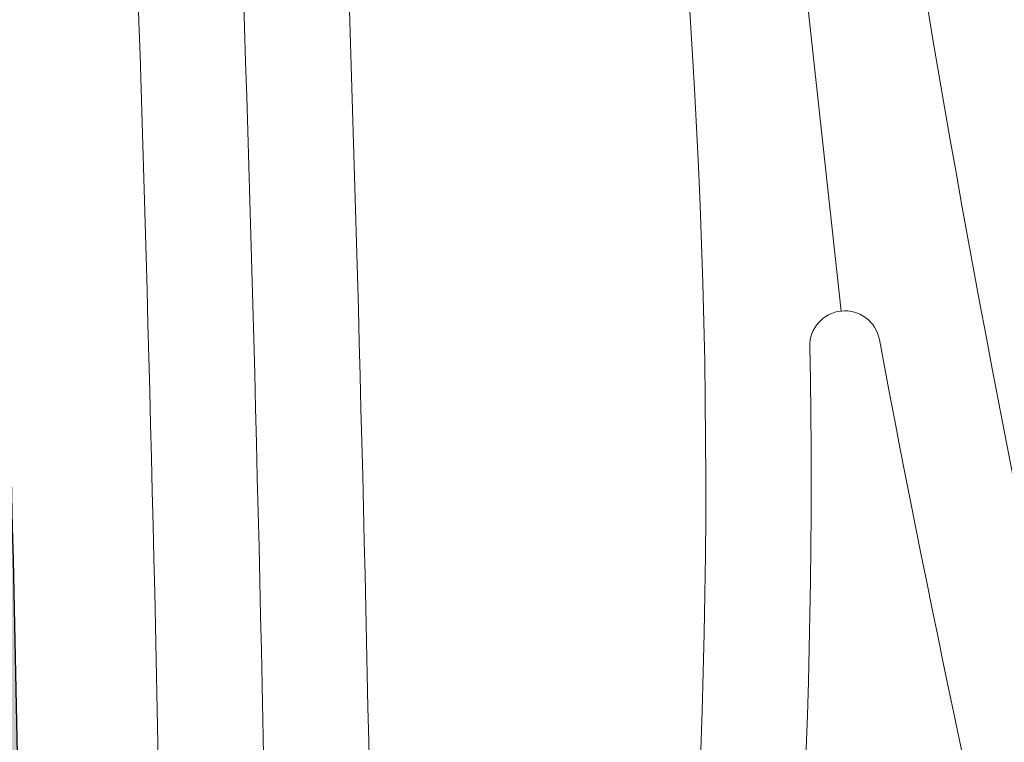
# Model space of a CAD drawing. Extents: x 98477 to 100410, y 398052 to 398969.
# Tile 108 of 256: x 98687 to 98701, y 398252 to 398262. Entities that reach past the tile are written whole.
import ezdxf

# ---------------------------------------------------------------- set-up
doc = ezdxf.new("R2010")
doc.units = 0
for name, color, linetype, lineweight in [('N-GW-hoogtelijn laagte NAP +6.00', 120, 'AL-HOOGTELIJN +6.00', 18), ('N-GW-hoogtelijn laagte NAP +6.20', 120, 'AL-HOOGTELIJN +6.20', 18), ('N-GW-hoogtelijn laagte NAP +6.50', 110, 'AL-HOOGTELIJN +6.50', 18), ('N-GW-hoogtelijn laagte NAP +7.00', 100, 'AL-HOOGTELIJN +7.00', 18), ('N-GW-hoogtelijn laagte NAP +7.50', 90, 'AL-HOOGTELIJN +7.50', 18), ('N-GW-hoogtelijn laagte NAP +8.00', 80, 'AL-HOOGTELIJN +8.00', 18), ('N-KO-kantbegrenzing grondwerk', 70, 'Continuous', 25), ('N-VH-arcering printbeton', 8, 'Continuous', 9)]:
    doc.layers.add(name, color=color, linetype=linetype, lineweight=lineweight)
doc.layers.add('X-AL-contourlijnen', color=30, linetype='Continuous', plot=False)
doc.styles.get("Standard").update_dxf_attribs({"font": 'txt.shx'})
doc.linetypes.add('AL-HOOGTELIJN +6.00', pattern='A,7.5,-1.5,["+6.00",Standard,S=0.9,R=0,X=-0.3,Y=-0.45],-4.5,22.5', length=36)
doc.linetypes.add('AL-HOOGTELIJN +6.20', pattern='A,7.5,-1.5,["+6.20",Standard,S=0.9,R=0,X=-0.3,Y=-0.45],-4.5,22.5', length=36)
doc.linetypes.add('AL-HOOGTELIJN +6.50', pattern='A,7.5,-1.5,["+6.50",Standard,S=0.9,R=0,X=-0.3,Y=-0.45],-4.5,22.5', length=36)
doc.linetypes.add('AL-HOOGTELIJN +7.00', pattern='A,7.5,-1.5,["+7.00",Standard,S=0.9,R=0,X=-0.3,Y=-0.45],-4.5,22.5', length=36)
doc.linetypes.add('AL-HOOGTELIJN +7.50', pattern='A,7.5,-1.5,["+7.50",Standard,S=0.9,R=0,X=-0.3,Y=-0.45],-4.5,22.5', length=36)
doc.linetypes.add('AL-HOOGTELIJN +8.00', pattern='A,7.5,-1.5,["+8.00",Standard,S=0.9,R=0,X=-0.3,Y=-0.45],-4.5,22.5', length=36)

msp = doc.modelspace()

# ---------------------------------------------------------------- hatches: boundary and pattern name
at = {"layer": 'N-VH-arcering printbeton'}
h = msp.add_hatch(dxfattribs=at)
h.set_pattern_fill('CS-PRINTBETON', color=256)
h.set_pattern_definition([(45, (0, 0), (-0.3535533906, 0.3535533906), []), (45, (0.35, 0), (-0.3535533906, 0.3535533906), [0.5, -0.2])])
edge = h.paths.add_edge_path()
edge.add_arc((97822.037, 398234.152), 862, 0.21516, 2.15086, ccw=False)
edge.add_arc((98667.032, 398237.325), 17, -30.9542, 0.2152, ccw=False)
edge.add_line((98681.61, 398228.581), (98684.183, 398227.038))
edge.add_arc((98667.032, 398237.325), 20, 329.0458, 360.2152)
edge.add_arc((97822.037, 398234.152), 865, 0.21516, 2.171217)
edge.add_line((98686.416, 398266.923), (98747.816, 398275.553))
edge.add_arc((98744.557, 398271.977), 4.838, 47.6501, 96.9704)
edge.add_line((98743.97, 398276.779), (98731.142, 398274.976))
edge.add_line((98731.142, 398274.976), (98722.625, 398273.779))
edge.add_line((98722.625, 398273.779), (98654.398, 398264.191))
edge.add_line((98654.398, 398264.191), (98645.934, 398263.001))
edge.add_line((98645.934, 398263.001), (98646.177, 398261.268))
edge.add_line((98646.177, 398261.268), (98650.98, 398261.943))
edge.add_line((98650.98, 398261.943), (98651.293, 398259.715))
edge.add_line((98651.293, 398259.715), (98651.442, 398259.736))
edge.add_line((98651.442, 398259.736), (98654.295, 398239.435))
edge.add_line((98654.295, 398239.435), (98654.146, 398239.414))
edge.add_line((98654.146, 398239.414), (98654.425, 398237.434))
edge.add_line((98654.425, 398237.434), (98654.573, 398237.455))
edge.add_line((98654.573, 398237.455), (98656.382, 398224.581))
edge.add_line((98656.382, 398224.581), (98656.234, 398224.56))
edge.add_line((98656.234, 398224.56), (98656.512, 398222.58))
edge.add_line((98656.512, 398222.58), (98656.661, 398222.601))
edge.add_line((98656.661, 398222.601), (98657.419, 398217.204))
edge.add_line((98657.419, 398217.204), (98659.152, 398217.447))
edge.add_line((98659.152, 398217.447), (98652.862, 398262.208))
edge.add_line((98652.862, 398262.208), (98683.43, 398266.504))

# ---------------------------------------------------------------- linework, layer by layer
at = {"layer": 'N-GW-hoogtelijn laagte NAP +6.00', "flags": 128}
msp.add_lwpolyline([(98698.585, 398258.014), (98698.071, 398262.704)], dxfattribs=at)
at = {"layer": 'N-GW-hoogtelijn laagte NAP +6.20', "flags": 128}
msp.add_lwpolyline([(98698.136, 398257.507, -0.075267), (98694.175, 398227.38, -0.178325), (98685.167, 398215.126, 0.828191), (98685.547, 398214.22, -0.027166), (98717.892, 398219.269, 0.818524), (98717.989, 398220.245, -0.250828), (98705.018, 398233.305, -0.026343), (98699.127, 398257.609, 0.920452)], format="xyb", close=True, dxfattribs=at)
at = {"layer": 'N-GW-hoogtelijn laagte NAP +6.50'}
msp.add_lwpolyline([(98706.455, 398233.734, -0.032121), (98699.661, 398263.253, 0.407671), (98698.535, 398264.082), (98697.246, 398263.901, 0.394883), (98696.388, 398262.838, -0.088773), (98692.734, 398227.796, -0.248431), (98679.405, 398213.994, -0.050008), (98579.421, 398192.062, 0.421151), (98578.984, 398191.496), (98579.081, 398190.802, 0.414214), (98579.646, 398190.377), (98627.414, 398197.09, -0.419027), (98635.901, 398190.585)], format="xyb", dxfattribs=at)
at = {"layer": 'N-GW-hoogtelijn laagte NAP +7.00', "flags": 128}
msp.add_lwpolyline([(98635.133, 398190.539, 0.417249), (98628.348, 398195.707), (98578.864, 398188.752, -0.414214), (98577.735, 398189.603), (98577.356, 398192.302, -0.42174), (98578.232, 398193.435, 0.050509), (98678.939, 398215.42, 0.32423), (98692.037, 398233.465, 0.008693), (98691.535, 398263.71, -0.383599), (98692.395, 398264.734), (98699.783, 398265.772, -0.409488), (98700.91, 398264.937, 0.03368), (98707.892, 398234.164, 0.327993), (98723.493, 398222.39, 0.067366), (98812.556, 398233.304, 0.286434), (98825.636, 398247.166, 0.17068), (98823.974, 398258.991)], format="xyb", dxfattribs=at)
at = {"layer": 'N-GW-hoogtelijn laagte NAP +7.50', "flags": 128}
msp.add_lwpolyline([(98577.004, 398194.805, 0.051032), (98678.473, 398216.846, 0.32423), (98690.537, 398233.466, 0.009081), (98689.989, 398265.006)], format="xyb", dxfattribs=at)
at = {"layer": 'N-GW-hoogtelijn laagte NAP +8.00'}
msp.add_lwpolyline([(98688.522, 398264.042, -0.008818), (98689.037, 398233.467, -0.32423), (98678.007, 398218.271, -0.050313), (98578.286, 398196.461, -0.050313)], format="xyb", dxfattribs=at)
at = {"layer": 'N-KO-kantbegrenzing grondwerk', "flags": 128}
msp.add_lwpolyline([(98657.419, 398217.204), (98659.152, 398217.447), (98652.862, 398262.208), (98683.43, 398266.504, -0.008446), (98684.031, 398237.389, -0.136847), (98681.61, 398228.581), (98684.183, 398227.038, 0.136847), (98687.031, 398237.4, 0.008535), (98686.416, 398266.923), (98747.816, 398275.553)], format="xyb", dxfattribs=at)
at = {"layer": 'X-AL-contourlijnen', "flags": 128}
msp.add_lwpolyline([(98684.183, 398227.038, 0.136847), (98687.031, 398237.4, 0.008535), (98686.416, 398266.923), (98747.816, 398275.553, 0.218585)], format="xyb", dxfattribs=at)

doc.saveas('drawing.dxf')
